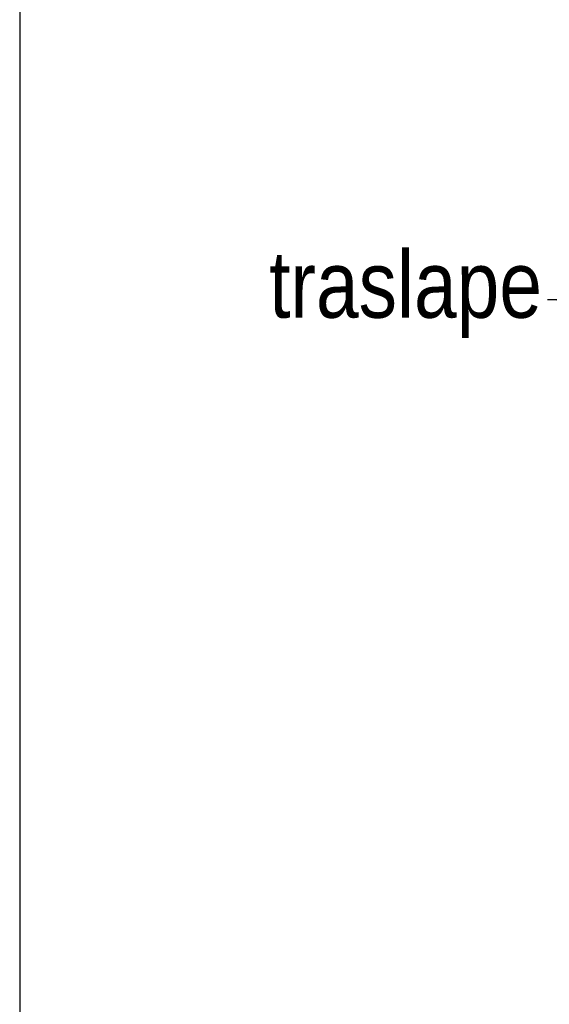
# Model space of a CAD drawing. Header units: millimetres. Extents: x 0 to 30, y 0 to 35.5.
# Tile 2 of 256: x 4 to 6, y 11.7 to 15.4. Entities that reach past the tile are written whole.
import ezdxf
from ezdxf import colors
from ezdxf.entities.mleader import LeaderData, LeaderLine
from ezdxf.math import Vec2, Vec3

# ---------------------------------------------------------------- set-up
doc = ezdxf.new("R2010")
doc.units = ezdxf.units.MM
doc.linetypes.add('DASHED2', pattern=[9.525, 6.35, -3.175])
doc.layers.add('TEXTO', color=7, linetype='DASHED2', lineweight=0)
doc.styles.add('Erika', font='techl___.ttf', dxfattribs={"height": 0.25})
doc.styles.get("Standard").update_dxf_attribs({"font": 'arial.ttf'})

# ---------------------------------------------------------------- blocks, each defined once
blk = doc.blocks.new('1')
at = {"layer": 'TEXTO', "linetype": 'ByBlock', "lineweight": 0, "insert": (5.948, 14.5184), "char_height": 0.25, "attachment_point": 3, "style": 'Erika'}
blk.add_mtext('traslape', dxfattribs=at)
at = {"lineweight": 0}
ml = blk.add_multileader_mtext('Standard', dxfattribs=at)
ml.set_content('', color=256)
ml.set_leader_properties()
ml.build(insert=Vec2(0, 0))
ml.multileader.update_dxf_attribs({"arrow_head_size": 0.1536, "scale": 3})
ctx = ml.context
ctx.base_point, ctx.scale, ctx.char_height, ctx.arrow_head_size, ctx.landing_gap_size, ctx.plane_origin = Vec3(5.8145, 14.3353), 3, 0.4608, 0.1536, 0.0768, Vec3(5.4335, 12.4479)
ctx.text_align_type = 2
notes = []
notes.append((ctx, [(0, (1, 1, 0), (6.0036, 14.3353), (-1, 0), 0.0355, [(0, [(6.638, 13.8879)], 0, [])])]))
ctx.mtext.insert, ctx.mtext.alignment, ctx.mtext.flow_direction = Vec3(5.8913, 14.5657), 3, 5
for ctx, leaders in notes:
    for number, flags, end, landing, length, lines in leaders:
        leader = LeaderData()
        leader.index, (leader.has_last_leader_line, leader.has_dogleg_vector, leader.attachment_direction) = number, flags
        leader.last_leader_point, leader.dogleg_vector, leader.dogleg_length = Vec3(end), Vec3(landing), length
        for number, points, colour, breaks in lines:
            line = LeaderLine()
            line.index, line.vertices, line.color, line.breaks = number, Vec3.list(points), colors.encode_raw_color(colour), breaks
            leader.lines.append(line)
        ctx.leaders.append(leader)

msp = doc.modelspace()

# ---------------------------------------------------------------- linework, layer by layer
at = {"color": 254, "true_color": 0xe3e3e3}
msp.add_lwpolyline([(3.9982, 3.6527), (25.5882, 3.6527), (25.5882, 31.5927), (3.9982, 31.5927)], close=True, dxfattribs=at)

# ---------------------------------------------------------------- block references
msp.add_blockref('1', (0, 0))

doc.saveas('drawing.dxf')
